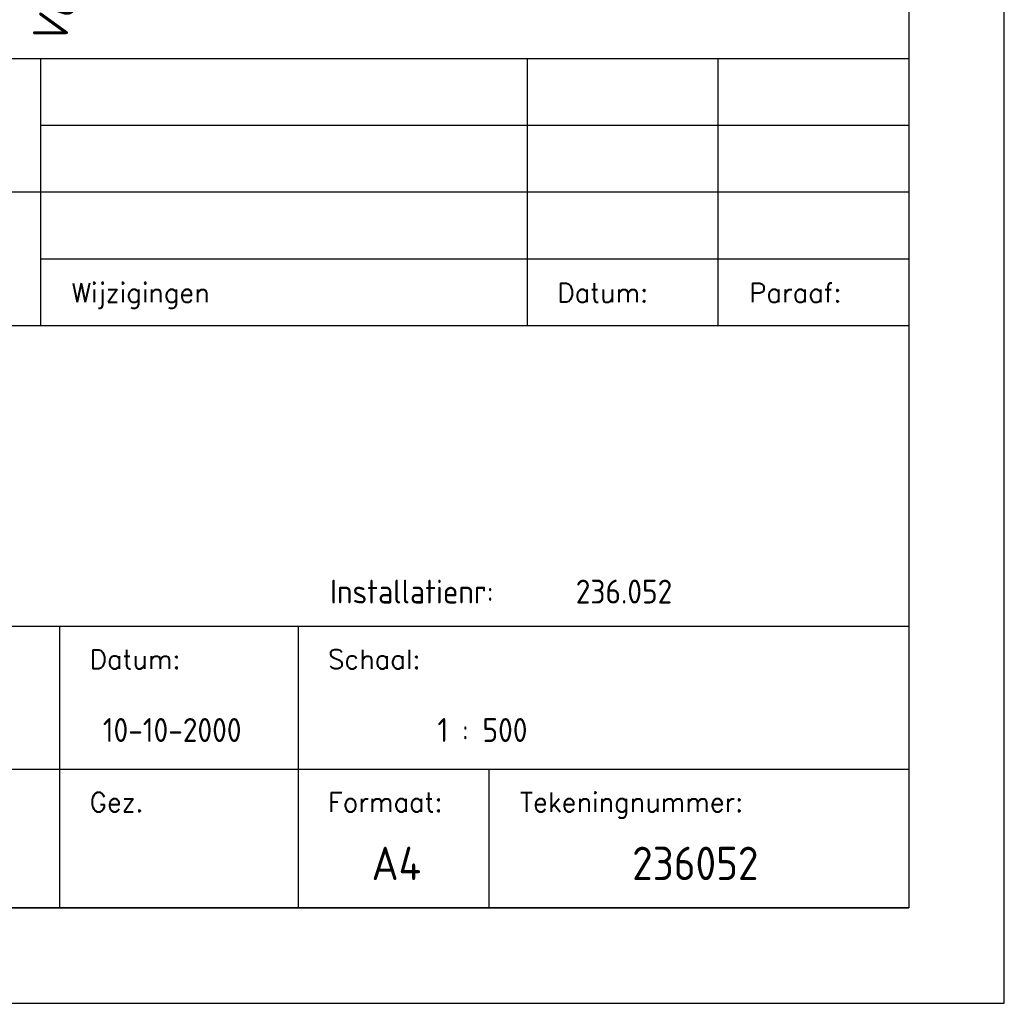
# Model space of a CAD drawing. Extents: x 130060 to 130480, y 479394 to 479543.
# Tile 16 of 17: x 130428 to 130480, y 479394 to 479446. Entities that reach past the tile are written whole.
import ezdxf
from ezdxf.enums import TextEntityAlignment as Align

# ---------------------------------------------------------------- set-up
doc = ezdxf.new("R2010")
doc.units = 0
doc.header["$LTSCALE"] = 0.1
doc.header["$MEASUREMENT"] = 0
doc.layers.get('0').update_dxf_attribs({"linetype": 'CONTINUOUS'})
for name, color, linetype in [('KADER1', 3, 'CONTINUOUS'), ('SIV-KADER', 7, 'CONTINUOUS'), ('SIV-OV-MAATVOERING', 6, 'CONTINUOUS'), ('SIV-TEKST-025', 7, 'CONTINUOUS'), ('SIV-TEKST-035', 2, 'CONTINUOUS'), ('SIV-TEKST-050', 3, 'CONTINUOUS'), ('TXT-050', 3, 'CONTINUOUS')]:
    doc.layers.add(name, color=color, linetype=linetype)
doc.styles.add('ISO', font='ISO.shx')
doc.styles.add('ROMANS', font='romans.shx')
doc.styles.add('T35', font='ISO.shx', dxfattribs={"height": 1.75})

# ---------------------------------------------------------------- blocks, each defined once
blk = doc.blocks.new('PNH-ROH')
at = {"color": 3}
for p, q in [((0, 89), (-189, 89)), ((0, 89), (0, 0)), ((-189, 0), (0, 0))]:
    blk.add_line(p, q, dxfattribs=at)
at = {"color": 7}
for p, q in [((-91, 89), (-91, 61)), ((-40, 89), (-40, 61)), ((-20, 89), (-20, 61)), ((0, 82), (-91, 82)), ((0, 75), (-132.5, 75)), ((0, 68), (-91, 68)), ((0, 61), (-189, 61)), ((0, 29.5), (-189, 29.5)), ((-89, 29.5), (-89, 0)), ((-64, 29.5), (-64, 0)), ((0, 14.5), (-114, 14.5)), ((-44, 14.5), (-44, 0))]:
    blk.add_line(p, q, dxfattribs=at)
at = {"color": 2}
for s, height, style, p in [('Wijzigingen', 2, 'ROMANS', (-87.75, 63.47)), ('Datum:', 2, 'ROMANS', (-36.83, 63.47)), ('Paraaf:', 2, 'ROMANS', (-16.73, 63.47)), ('Installatienr:', 2.5, 'T35', (-60.64, 31.9)), ('Datum:', 2, 'ROMANS', (-85.83, 25.06)), ('Schaal:', 2, 'ROMANS', (-60.86, 25.06)), ('Gez.', 2, 'ROMANS', (-85.83, 10.08)), ('Formaat:', 2, 'ROMANS', (-60.86, 10.08)), ('Tekeningnummer:', 2, 'ROMANS', (-40.75, 10.08))]:
    blk.add_text(s, height=height, dxfattribs=dict(at, style=style)).set_placement(p)
at = {"layer": 'SIV-TEKST-025', "color": 7, "style": 'ISO'}
for tag, p in [('ONDERHOEK', (-186.35, 84.25)), ('WIJZ.3', (-87.63, 84.47)), ('DAT.3', (-36.63, 84.47)), ('ONDERHOEK', (-186.35, 80.85)), ('ONDERHOEK', (-186.35, 77.45)), ('WIJZ.2', (-87.63, 77.47)), ('DAT.2', (-36.63, 77.47)), ('ONDERHOEK', (-186.35, 74.05)), ('ONDERHOEK', (-186.35, 70.65)), ('WIJZ.1', (-87.63, 70.47)), ('DAT.1', (-36.63, 70.47)), ('ONDERHOEK', (-186.35, 67.25)), ('ONDERHOEK', (-186.35, 63.85))]:
    blk.add_attdef(tag, p, '', height=2, dxfattribs=at)
at = {"layer": 'SIV-TEKST-035', "color": 2, "style": 'ISO'}
for tag, p in [('OMGEVING', (-130.41, 47.84)), ('WEGVAK', (-169.31, 37.22)), ('GEMEENTE', (-164.26, 31.92)), ('INSTALNR', (-34.9, 31.9)), ('GETEKEND', (-109.43, 17.39)), ('ONDERHOEK', (-84.46, 17.39)), ('SCHAAL', (-49.39, 17.39))]:
    blk.add_attdef(tag, p, '', height=2.5, dxfattribs=at)
at = {"layer": 'SIV-TEKST-035', "color": 3, "style": 'ISO'}
for tag, p in [('FORM.', (-56.29, 2.91)), ('TEK.NR.', (-28.99, 2.91))]:
    blk.add_attdef(tag, p, '', height=3.5, dxfattribs=at)
at = {"layer": 'SIV-TEKST-050', "style": 'ISO'}
for tag, p in [('BEST.NR', (-101.7, 77.93)), ('BLAD.NR', (-101.7, 63.93))]:
    blk.add_attdef(tag, text='', height=3.5, dxfattribs=at).set_placement(p, align=Align.RIGHT)
blk.add_attdef('WEG.NR', (-172.55, 47.84), '', height=3.5, dxfattribs=at)
blk = doc.blocks.new('PNH-A4')
at = {"layer": 'KADER1', "color": 7}
for p, q in [((541.46, -180.76), (541.46, 116.24)), ((-298.54, -180.76), (541.46, -180.76))]:
    blk.add_line(p, q, dxfattribs=at)
at = {"layer": 'KADER1', "color": 21}
for p, q in [((531.46, 106.24), (531.46, -170.76)), ((531.46, -170.76), (-288.54, -170.76))]:
    blk.add_line(p, q, dxfattribs=at)

msp = doc.modelspace()

# ---------------------------------------------------------------- block references
at = {"layer": 'SIV-KADER'}
ref = msp.add_blockref('PNH-ROH', (130474.8546266, 479399.47434977), dxfattribs=dict(at, xscale=0.5, yscale=0.5, zscale=0.5))
ref.add_attrib('INSTALNR', '236.052', (130457.40306071, 479415.42468525), dxfattribs={"layer": 'SIV-TEKST-035', "color": 2, "height": 1.25, "style": 'ISO'})
ref.add_attrib('ONDERHOEK', '10-10-2000', (130432.62610798, 479408.16997244), dxfattribs={"layer": 'SIV-TEKST-035', "color": 2, "height": 1.25, "style": 'ISO'})
ref.add_attrib('SCHAAL', '1 : 500', (130450.16039795, 479408.16997431), dxfattribs={"layer": 'SIV-TEKST-035', "color": 2, "height": 1.25, "style": 'ISO'})
ref.add_attrib('FORM.', 'A4', (130446.70722143, 479400.93126393), dxfattribs={"layer": 'SIV-TEKST-035', "color": 3, "height": 1.75, "style": 'ISO'})
ref.add_attrib('TEK.NR.', '236052', (130460.35975983, 479400.93126393), dxfattribs={"layer": 'SIV-TEKST-035', "color": 3, "height": 1.75, "style": 'ISO'})
at = {"layer": 'SIV-OV-MAATVOERING', "xscale": 0.5, "yscale": 0.5, "zscale": 0.5}
msp.add_blockref('PNH-A4', (130209.12218973, 479484.85406448), dxfattribs=at)

# ---------------------------------------------------------------- texts
at = {"layer": 'TXT-050', "style": 'ISO'}
msp.add_text('VOOR VERVOLG ZIE TEK. NR. 236052 BLAD 02', height=1.75, rotation=71.972964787, dxfattribs=at).set_placement((130430.57706073, 479444.63377752))

doc.saveas('drawing.dxf')
